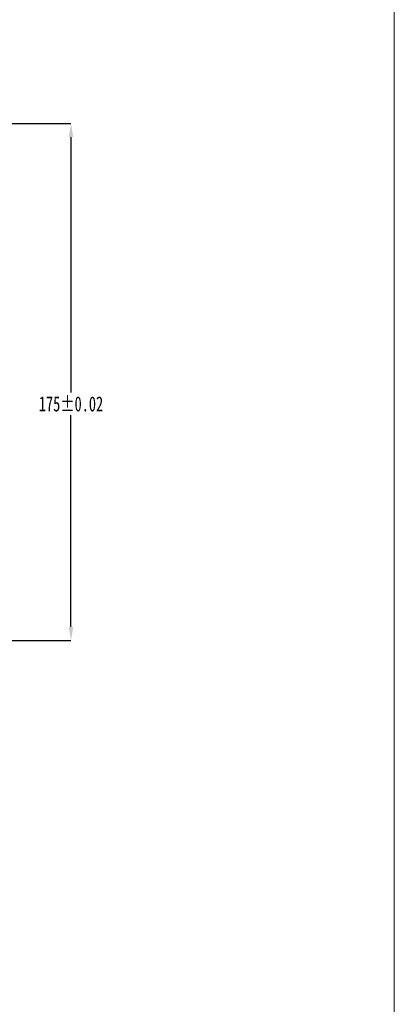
# Model space of a CAD drawing. Header units: millimetres. Extents: x -7686 to -856, y -458 to 6140.
# Tile 65 of 102: x -4155 to -4028, y 2137 to 2470. Entities that reach past the tile are written whole.
import ezdxf

# ---------------------------------------------------------------- set-up
doc = ezdxf.new("R2010")
doc.units = ezdxf.units.MM
doc.header["$LTSCALE"] = 5
doc.header["$PDSIZE"] = -1
doc.layers.add('1轮廓实线层', color=7, linetype='Continuous', lineweight=18)
doc.layers.add('图框层', color=7, linetype='Continuous', lineweight=18)
doc.layers.add('标注层', color=7, linetype='Continuous')
doc.styles.add('SLDTEXTSTYLE0', font='TXT', dxfattribs={"width": 0.7})
doc.dimstyles.new('SLDDIMSTYLE1', dxfattribs={"dimtxt": 2.53938, "dimasz": 2.3, "dimexe": 0, "dimexo": 0.0625, "dimgap": 0.634845, "dimtad": 2, "dimrnd": 1e-09, "dimzin": 12, "dimdsep": 46, "dimtxsty": 'SLDTEXTSTYLE0', "dimsah": 1, "dimcen": 0.09, "dimadec": 0, "dimazin": 3, "dimtfac": 1, "dimtofl": 0, "dimtmove": 0, "dimatfit": 3, "dimfxl": 1, "dimfrac": 2, "dimtolj": 1, "dimtzin": 12, "dimarcsym": 0})
doc.dimstyles.new('SLDDIMSTYLE3', dxfattribs={"dimtxt": 5.07876, "dimasz": 4.6, "dimexe": 0, "dimexo": 0.0625, "dimgap": 1.26969, "dimtad": 0, "dimtih": 1, "dimtoh": 1, "dimdec": 6, "dimrnd": 1e-09, "dimzin": 12, "dimdsep": 46, "dimtxsty": 'SLDTEXTSTYLE0', "dimsah": 1, "dimcen": 0, "dimadec": 0, "dimazin": 3, "dimtfac": 1, "dimtofl": 0, "dimtmove": 0, "dimatfit": 3, "dimfxl": 1, "dimfrac": 2, "dimtolj": 1, "dimtzin": 12, "dimarcsym": 0})

# ---------------------------------------------------------------- blocks, each defined once
blk = doc.blocks.new('ZwmFrameMain_2_A4^_^无分区图框^_^portrait')
at = {"layer": '1轮廓实线层'}
blk.add_line((180, 287), (180, 0), dxfattribs=at)
blk = doc.blocks.new('*D141')
at = {"layer": 'Defpoints', "color": 0, "transparency": 16777216}
for p in [(-3685.46, 3531.89), (-3677.21, 3530.23), (-3694.97, 3528.8), (-3745.39, 3522.01), (-3686.39, 3522.01), (-781.68, 3017.21), (-788.18, 3012.54)]:
    blk.add_point(p, dxfattribs=at)
at = {"layer": '标注层', "lineweight": -2, "transparency": 16777216}
for p, q in [((-3684.86, 3532.09), (-3676.38, 3534.84)), ((-3685.77, 3522.01), (-3674.34, 3522.01))]:
    blk.add_line(p, q, dxfattribs=at)
at = {"layer": '标注层', "color": 0, "lineweight": -2, "transparency": 16777216}
for p, q in [((-728.01, 3055.81), (-779.81, 3018.56)), ((-785.02, 3014.88), (-784.84, 3014.88)), ((-784.93, 3014.79), (-784.93, 3014.97))]:
    blk.add_line(p, q, dxfattribs=at)
at = {"layer": '标注层', "lineweight": -2, "transparency": 16777216}
blk.add_arc((-3715.89, 3522.01), 39.55, 4.3472, 13.6528, dxfattribs=at)
at = {"layer": '标注层', "transparency": 16777216}
for points in [[(-3677.94, 3531.2), (-3676.98, 3531.48), (-3678.28, 3534.23)], [(-3675.96, 3525.02), (-3676.96, 3524.98), (-3676.34, 3522.01)]]:
    blk.add_solid(points, dxfattribs=at)
at = {"layer": '标注层', "color": 0, "transparency": 16777216}
blk.add_solid([(-780.04, 3018.87), (-779.59, 3018.25), (-781.68, 3017.21)], dxfattribs=at)
at = {"layer": '标注层', "transparency": 16777216, "insert": (-3674.05, 3530.94), "char_height": 2.54, "attachment_point": 1, "rotation": 278.6496}
blk.add_mtext('18°', dxfattribs=at)
at = {"layer": '标注层', "color": 0, "transparency": 16777216, "insert": (-781.16, 3038.02), "char_height": 2.5394, "attachment_point": 1, "rotation": 35.724, "style": 'SLDTEXTSTYLE0'}
blk.add_mtext('\\A1;{\\H2.00049x;2 x ∅8\\H0.7x;\\S+0.015^ 0;\\fSimSun|b0|i0|c134|p2;\\H1.42857x;完全贯穿\\P\\fGDT|b0|i0|c134|p2;w\\Ftxt|c134;%%C9X90°,\\fSimSun|b0|i0|c134|p2;近端}', dxfattribs=at)
blk = doc.blocks.new('*D144')
at = {"layer": 'Defpoints', "color": 0, "transparency": 16777216}
for p in [(-3740.53, 3515.94), (-3742.61, 3511.39), (-777.93, 3014.88), (-710, 3014.88), (-950.93, 2839.88)]:
    blk.add_point(p, dxfattribs=at)
at = {"layer": '标注层', "lineweight": -2, "transparency": 16777216}
for p, q in [((-3739.29, 3518.67), (-3738.05, 3521.4)), ((-3740.53, 3515.94), (-3742.61, 3511.39)), ((-3749.4, 3496.48), (-3743.85, 3508.66)), ((-3785.58, 3496.48), (-3749.4, 3496.48))]:
    blk.add_line(p, q, dxfattribs=at)
at = {"layer": '标注层', "color": 0, "lineweight": -2, "transparency": 16777216}
for p, q in [((-777.87, 3014.88), (-710, 3014.88)), ((-710, 3010.28), (-710, 2923.81)), ((-710, 2844.48), (-710, 2916.19)), ((-950.87, 2839.88), (-710, 2839.88))]:
    blk.add_line(p, q, dxfattribs=at)
at = {"layer": '标注层', "transparency": 16777216}
for points in [[(-3739.74, 3518.87), (-3738.83, 3518.46), (-3740.53, 3515.94)], [(-3744.31, 3508.86), (-3743.4, 3508.45), (-3742.61, 3511.39)]]:
    blk.add_solid(points, dxfattribs=at)
at = {"layer": '标注层', "color": 0, "transparency": 16777216}
for points in [[(-710.77, 3010.28), (-709.23, 3010.28), (-710, 3014.88)], [(-710.77, 2844.48), (-709.23, 2844.48), (-710, 2839.88)]]:
    blk.add_solid(points, dxfattribs=at)
at = {"layer": '标注层', "transparency": 16777216, "insert": (-3785.58, 3505.17), "char_height": 2.54, "attachment_point": 1}
blk.add_mtext('{\\C256;2 x ∅5H7\\fGDT|b0|i0|c134|p2;x\\Ftxt|c134;5 \\fSimSun|b0|i0|c134|p2;销孔\\P\\fGDT|b0|i0|c134|p2;w\\Ftxt|c134;%%C6X90°,\\fSimSun|b0|i0|c134|p2;近端}', dxfattribs=at)
at = {"layer": '标注层', "color": 0, "transparency": 16777216, "insert": (-710, 2922.54), "char_height": 5.0788, "attachment_point": 2, "style": 'SLDTEXTSTYLE0'}
blk.add_mtext('\\A1;175±0.02', dxfattribs=at)
blk = doc.blocks.new('J1')
at = {"layer": '标注层'}
dim = blk.add_diameter_dim_2p(p1=(-788.1762687, 3012.5432757), p2=(-781.6815595, 3017.2143305), text='{\\H2.00049x;2 x <>\\H0.7x;\\S+0.015^ 0;\\fSimSun|b0|i0|c134|p2;\\H1.42857x;完全贯穿\\P\\fGDT|b0|i0|c134|p2;w\\Ftxt|c134;%%C9X90°,\\fSimSun|b0|i0|c134|p2;近端}', dimstyle='SLDDIMSTYLE1', dxfattribs=at)
dim.commit()
dim.dimension.update_dxf_attribs({"geometry": '*D141', "text_midpoint": (-750, 3040), "dimtype": 131})
dim = blk.add_linear_dim(base=(-710, 3014.8788031), p1=(-950.9289141, 2839.8788031), p2=(-777.9289141, 3014.8788031), angle=90, text='<>±0.02', dimstyle='SLDDIMSTYLE3', override={"dimpost": '<>'}, dxfattribs=at)
dim.commit()
dim.dimension.update_dxf_attribs({"geometry": '*D144', "text_midpoint": (-710, 2920), "dimtype": 128})

msp = doc.modelspace()

# ---------------------------------------------------------------- block references
at = {"color": 1, "linetype": 'ByBlock'}
msp.add_blockref('J1', (-3427.637, -579.879), dxfattribs=at)
at = {"layer": '图框层', "xscale": 2.808000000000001, "yscale": 2.808000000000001, "zscale": 2.808000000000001}
msp.add_blockref('ZwmFrameMain_2_A4^_^无分区图框^_^portrait', (-4533.71, 1817.138), dxfattribs=at)

doc.saveas('drawing.dxf')
